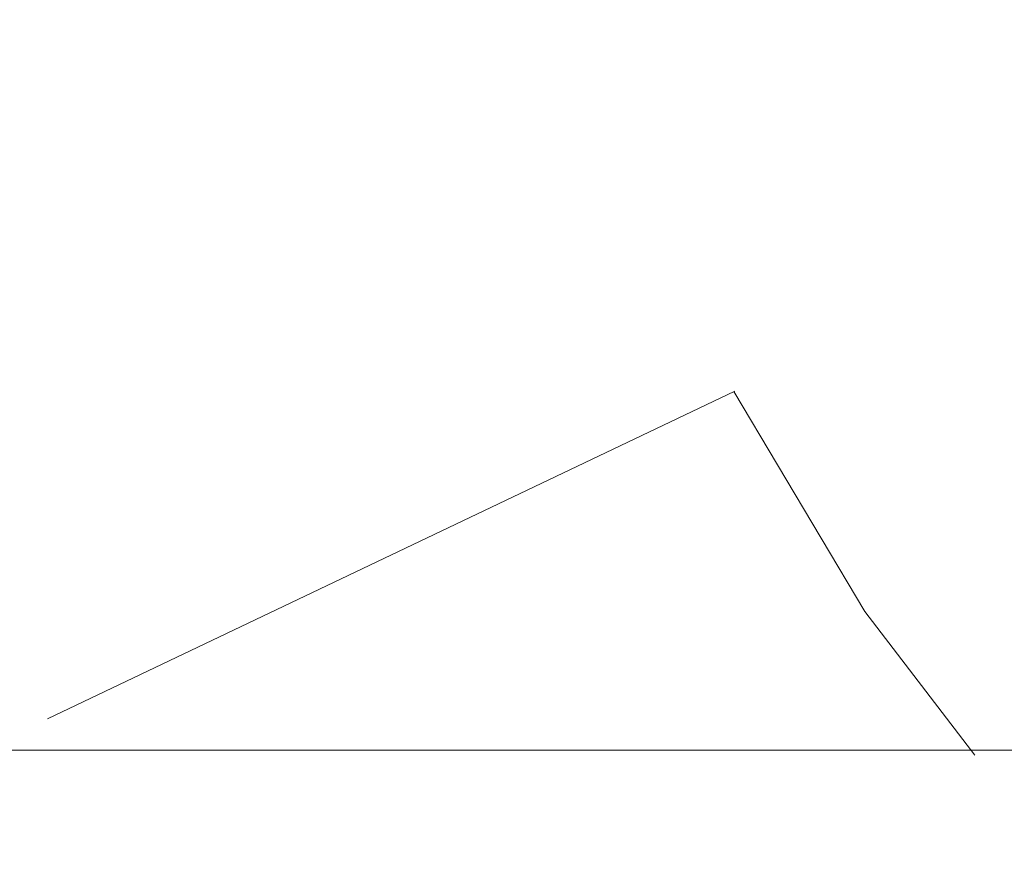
# Model space of a CAD drawing. Header units: millimetres. Extents: x -6861 to -4784, y 84 to 6892.
# Tile 153 of 200: x -5048.721 to -5047.98, y 351.414 to 352.049. Entities that reach past the tile are written whole.
import ezdxf

# ---------------------------------------------------------------- set-up
doc = ezdxf.new("R2010")
doc.units = ezdxf.units.MM
doc.layers.add('A-DETL-GENF', color=7, linetype='Continuous', lineweight=9)
doc.layers.add('E-LITE-EQPM', color=7, linetype='Continuous', lineweight=20)

# ---------------------------------------------------------------- blocks, each defined once
blk = doc.blocks.new('01 PODIUM EMPOTRADO CON MARCO 3_glb - PODIUM EMPOTRADO CON MARCO 3_dwg_NS-2254 ÍßÁ_1_5Ð_$$_É_îAÔO-V9-Lateral_PDF')
at = {"lineweight": 9}
blk.add_line((-3236.00252, 351.52336), (-3235.48603, 351.76984), dxfattribs=at)
at = {"lineweight": 9, "flags": 128}
blk.add_lwpolyline([(-3235.30559, 351.49624), (-3235.38826, 351.60417), (-3235.48663, 351.76955)], dxfattribs=at)
blk = doc.blocks.new('01 PODIUM EMPOTRADO CON MARCO 3_glb - UNO  WHITE_GOLD DOWNLIGHT EMPOTRABLE-659121-Lateral_PDF')
blk.add_blockref('01 PODIUM EMPOTRADO CON MARCO 3_glb - PODIUM EMPOTRADO CON MARCO 3_dwg_NS-2254 ÍßÁ_1_5Ð_$$_É_îAÔO-V9-Lateral_PDF', (0, 0))

msp = doc.modelspace()

# ---------------------------------------------------------------- hatches: boundary and pattern name
at = {"layer": 'A-DETL-GENF', "true_color": 0xaaaaaa}
h = msp.add_hatch(dxfattribs=at)
h.set_pattern_fill('FP_2', color=253, style=0, pattern_type=2)
h.set_pattern_definition([(45, (-4840.205, 277.281), (-10.6066, 10.6066), []), (135, (-4840.205, 277.281), (-10.6066, -10.6066), [])])
h.paths.add_polyline_path([(-5061.65684, 150), (-4823.75684, 150), (-4823.75684, 450), (-5061.65684, 450), (-5061.65684, 351.5), (-4866.65684, 351.5), (-4866.65684, 248.5), (-5061.65684, 248.5), (-5061.65684, 159.16279)])

# ---------------------------------------------------------------- linework, layer by layer
at = {"layer": 'E-LITE-EQPM', "color": 253, "true_color": 0xaaaaaa}
msp.add_line((-5061.65684, 351.5), (-4866.65684, 351.5), dxfattribs=at)

# ---------------------------------------------------------------- block references
at = {"layer": 'E-LITE-EQPM'}
msp.add_blockref('01 PODIUM EMPOTRADO CON MARCO 3_glb - UNO  WHITE_GOLD DOWNLIGHT EMPOTRABLE-659121-Lateral_PDF', (-1812.69701, 0), dxfattribs=at)

doc.saveas('drawing.dxf')
